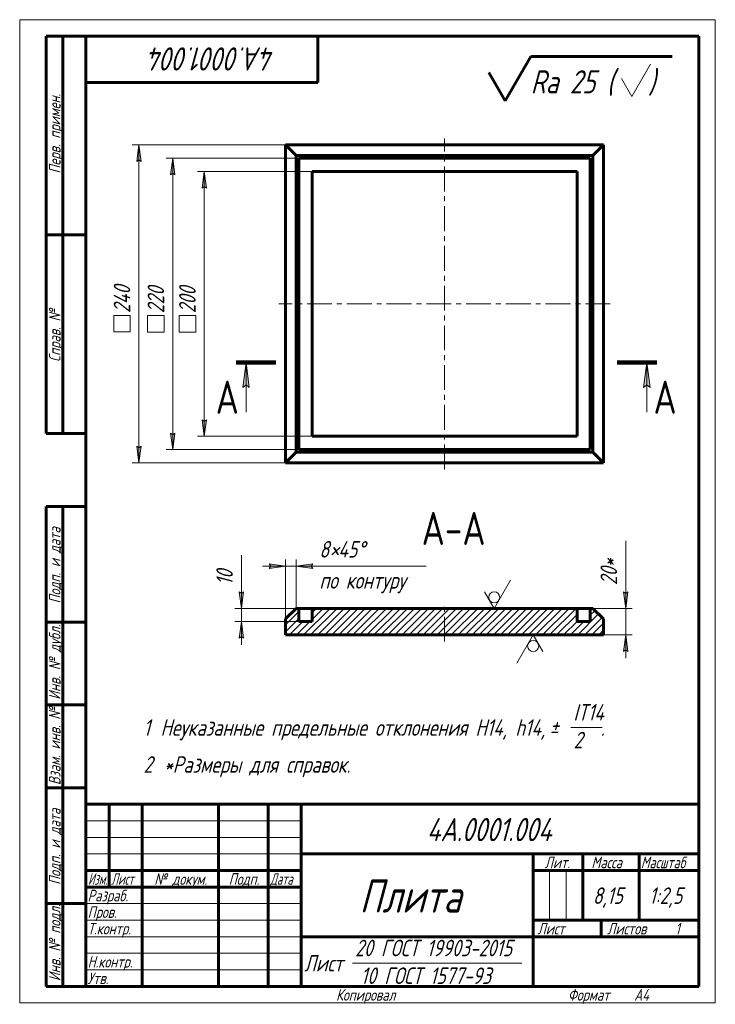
# Model space of a CAD drawing. Header units: millimetres. Extents: x 0 to 210, y 0 to 297.
import ezdxf

# ---------------------------------------------------------------- set-up
doc = ezdxf.new("R2010")
doc.units = ezdxf.units.MM
for name, pattern in [('K5LT_AXLED', [12, 7.5, -1.5, 1.5, -1.5]), ('K5LT_BASIC', [0]), ('K5LT_REINFORCED', [0]), ('K5LT_THIN', [0])]:
    doc.linetypes.add(name, pattern=pattern)
doc.layers.add('Системный слой', color=7, linetype='Continuous')
doc.layers.add('Системный слой (1)', color=7, linetype='Continuous', true_color=0x6c6c6c)
doc.styles.add('KDIMTEXTSTYLE', font='GOST_AU.SHX', dxfattribs={"width": 0.96, "oblique": 15, "height": 5})
doc.styles.add('KTEXTSTYLE', font='GOST_AU.SHX', dxfattribs={"width": 0.96, "height": 5})
doc.dimstyles.new('KDIMSTYLE (0.40)', dxfattribs={"dimtxt": 5, "dimasz": 1, "dimexe": 2, "dimexo": 0, "dimgap": 1, "dimtad": 1, "dimlfac": 2.5, "dimtxsty": 'KDIMTEXTSTYLE', "dimsah": 1, "dimcen": 0, "dimdle": 1, "dimadec": 0, "dimazin": 0, "dimtfac": 0.667, "dimtmove": 0, "dimatfit": 3, "dimfxl": 1, "dimtvp": 1, "dimtolj": 1, "dimtzin": 0, "dimarcsym": 0})

# ---------------------------------------------------------------- blocks, each defined once
blk = doc.blocks.new('D0')
at = {"layer": 'Системный слой (1)'}
for points in [[(36.64, 254.15), (35.98, 259.15), (35.32, 254.15), (35.98, 254.65)], [(35.98, 163.15), (36.64, 168.15), (35.98, 167.65), (35.32, 168.15)]]:
    blk.add_hatch(color=7, dxfattribs=at).paths.add_polyline_path(points)
at = {"layer": 'Системный слой (1)', "color": 7, "linetype": 'K5LT_THIN', "lineweight": 18}
for p, q in [((80.27, 259.15), (33.98, 259.15)), ((35.32, 254.15), (35.98, 259.15)), ((35.98, 259.15), (36.64, 254.15)), ((35.98, 254.65), (35.32, 254.15)), ((36.64, 254.15), (35.98, 254.65)), ((35.98, 163.15), (35.32, 168.15)), ((35.32, 168.15), (35.98, 167.65)), ((35.98, 167.65), (36.64, 168.15)), ((36.64, 168.15), (35.98, 163.15)), ((80.27, 163.15), (33.98, 163.15))]:
    blk.add_line(p, q, dxfattribs=at)
blk.add_wipeout([(34.98, 202.69), (27.6, 202.69), (27.6, 218.94), (34.98, 218.94)]).dxf.layer = 'Системный слой (1)'
for p, q in [((35.98, 259.15), (35.98, 163.15)), ((28.39, 202.69), (28.39, 207.69)), ((28.39, 207.69), (33.39, 207.69)), ((33.39, 207.69), (33.39, 202.69)), ((33.39, 202.69), (28.39, 202.69))]:
    blk.add_line(p, q, dxfattribs=at)
at = {"layer": 'Системный слой (1)', "color": 7, "insert": (28.39, 208.4), "char_height": 5, "attachment_point": 1, "rotation": 90, "style": 'KTEXTSTYLE'}
blk.add_mtext('\\H5.0;\\W1.000;\\Q15;\\Q15;\\W0.965;240', dxfattribs=at)
blk = doc.blocks.new('KDIMARROW_01')
at = {"layer": 'Системный слой'}
blk.add_hatch(color=0, dxfattribs=at).paths.add_polyline_path([(-5, -0.66), (0, 0), (-5, 0.66), (-4.5, 0)])
at = {"layer": 'Системный слой', "color": 0, "linetype": 'K5LT_THIN', "lineweight": 18}
for p, q in [((-4.5, 0), (-5, 0.66)), ((-5, 0.66), (0, 0)), ((0, 0), (-5, -0.66)), ((-5, -0.66), (-4.5, 0)), ((0, 0), (-1, 0))]:
    blk.add_line(p, q, dxfattribs=at)
blk = doc.blocks.new('D1')
at = {"layer": 'Системный слой (1)'}
for points in [[(56.38, 246.15), (55.72, 251.15), (55.06, 246.15), (55.72, 246.65)], [(55.72, 171.15), (56.38, 176.15), (55.72, 175.65), (55.06, 176.15)]]:
    blk.add_hatch(color=7, dxfattribs=at).paths.add_polyline_path(points)
at = {"layer": 'Системный слой (1)', "color": 7, "linetype": 'K5LT_THIN', "lineweight": 18}
for p, q in [((88.27, 251.15), (53.72, 251.15)), ((55.06, 246.15), (55.72, 251.15)), ((55.72, 251.15), (56.38, 246.15)), ((55.72, 246.65), (55.06, 246.15)), ((56.38, 246.15), (55.72, 246.65)), ((55.72, 171.15), (55.06, 176.15)), ((55.06, 176.15), (55.72, 175.65)), ((55.72, 175.65), (56.38, 176.15)), ((56.38, 176.15), (55.72, 171.15)), ((88.27, 171.15), (53.72, 171.15))]:
    blk.add_line(p, q, dxfattribs=at)
blk.add_wipeout([(54.72, 202.62), (47.34, 202.62), (47.34, 219), (54.72, 219)]).dxf.layer = 'Системный слой (1)'
for p, q in [((55.72, 251.15), (55.72, 171.15)), ((48.13, 202.62), (48.13, 207.62)), ((48.13, 207.62), (53.13, 207.62)), ((53.13, 207.62), (53.13, 202.62)), ((53.13, 202.62), (48.13, 202.62))]:
    blk.add_line(p, q, dxfattribs=at)
at = {"layer": 'Системный слой (1)', "color": 7, "insert": (48.13, 208.33), "char_height": 5, "attachment_point": 1, "rotation": 90, "style": 'KTEXTSTYLE'}
blk.add_mtext('\\H5.0;\\W1.000;\\Q15;\\Q15;\\W0.965;200', dxfattribs=at)
blk = doc.blocks.new('D2')
at = {"layer": 'Системный слой (1)'}
for points in [[(46.86, 250.15), (46.2, 255.15), (45.54, 250.15), (46.2, 250.65)], [(46.2, 167.15), (46.86, 172.15), (46.2, 171.65), (45.54, 172.15)]]:
    blk.add_hatch(color=7, dxfattribs=at).paths.add_polyline_path(points)
at = {"layer": 'Системный слой (1)', "color": 7, "linetype": 'K5LT_THIN', "lineweight": 18}
for p, q in [((84.27, 255.15), (44.2, 255.15)), ((45.54, 250.15), (46.2, 255.15)), ((46.2, 255.15), (46.86, 250.15)), ((46.2, 250.65), (45.54, 250.15)), ((46.86, 250.15), (46.2, 250.65)), ((46.2, 167.15), (45.54, 172.15)), ((45.54, 172.15), (46.2, 171.65)), ((46.2, 171.65), (46.86, 172.15)), ((46.86, 172.15), (46.2, 167.15)), ((84.27, 167.15), (44.2, 167.15))]:
    blk.add_line(p, q, dxfattribs=at)
blk.add_wipeout([(45.2, 202.62), (37.82, 202.62), (37.82, 219), (45.2, 219)]).dxf.layer = 'Системный слой (1)'
for p, q in [((46.2, 255.15), (46.2, 167.15)), ((38.62, 202.62), (38.62, 207.62)), ((38.62, 207.62), (43.62, 207.62)), ((43.62, 207.62), (43.62, 202.62)), ((43.62, 202.62), (38.62, 202.62))]:
    blk.add_line(p, q, dxfattribs=at)
at = {"layer": 'Системный слой (1)', "color": 7, "insert": (38.62, 208.33), "char_height": 5, "attachment_point": 1, "rotation": 90, "style": 'KTEXTSTYLE'}
blk.add_mtext('\\H5.0;\\W1.000;\\Q15;\\Q15;\\W0.965;220', dxfattribs=at)
blk = doc.blocks.new('U0')
at = {"layer": 'Системный слой (1)'}
for points in [[(69.3, 185.92), (68.32, 193.42), (67.33, 185.92), (68.32, 186.67)], [(190.33, 185.92), (189.34, 193.42), (188.35, 185.92), (189.34, 186.67)]]:
    blk.add_hatch(color=7, dxfattribs=at).paths.add_polyline_path(points)
at = {"layer": 'Системный слой (1)', "color": 134, "linetype": 'K5LT_REINFORCED', "lineweight": 100, "true_color": 0x009696}
for p, q in [((77.32, 193.42), (65.32, 193.42)), ((192.34, 193.42), (180.34, 193.42))]:
    blk.add_line(p, q, dxfattribs=at)
at = {"layer": 'Системный слой (1)', "color": 7, "linetype": 'K5LT_THIN', "lineweight": 18}
for p, q in [((67.33, 185.92), (68.32, 193.42)), ((68.32, 193.42), (69.3, 185.92)), ((68.32, 178.42), (68.32, 193.42)), ((188.35, 185.92), (189.34, 193.42)), ((189.34, 193.42), (190.33, 185.92)), ((189.34, 178.42), (189.34, 193.42)), ((68.32, 186.67), (67.33, 185.92)), ((69.3, 185.92), (68.32, 186.67)), ((189.34, 186.67), (188.35, 185.92)), ((190.33, 185.92), (189.34, 186.67))]:
    blk.add_line(p, q, dxfattribs=at)
at = {"layer": 'Системный слой (1)', "color": 7, "char_height": 10, "attachment_point": 1, "style": 'KTEXTSTYLE'}
for insert in [(59.17, 187.97), (191.34, 187.97)]:
    blk.add_mtext('\\H5.0;\\W1.000;\\Q15;\\Q0;\\W0.965;\\H10.00;{\\c16711680;А}', dxfattribs=dict(at, insert=insert))
blk = doc.blocks.new('U1')
at = {"layer": 'Системный слой (1)', "color": 150, "linetype": 'K5LT_BASIC', "lineweight": 60, "true_color": 0x0080ff}
for p, q in [((88.27, 119.17), (84.27, 119.17)), ((172.27, 119.17), (168.27, 119.17))]:
    blk.add_line(p, q, dxfattribs=at)
blk = doc.blocks.new('D3')
at = {"layer": 'Системный слой (1)'}
for points in [[(66.95, 119.17), (67.61, 124.17), (66.95, 123.67), (66.29, 124.17)], [(67.61, 110.17), (66.95, 115.17), (66.29, 110.17), (66.95, 110.67)]]:
    blk.add_hatch(color=7, dxfattribs=at).paths.add_polyline_path(points)
at = {"layer": 'Системный слой (1)', "color": 7, "linetype": 'K5LT_THIN', "lineweight": 18}
for p, q in [((66.95, 123.67), (66.29, 124.17)), ((66.29, 124.17), (66.95, 119.17)), ((66.95, 119.17), (67.61, 124.17)), ((67.61, 124.17), (66.95, 123.67)), ((66.95, 119.17), (66.95, 124.17)), ((88.27, 119.17), (64.95, 119.17)), ((66.95, 119.17), (66.95, 115.17)), ((84.27, 115.17), (64.95, 115.17)), ((66.95, 115.17), (66.29, 110.17)), ((67.61, 110.17), (66.95, 115.17)), ((66.95, 115.17), (66.95, 108.17)), ((66.29, 110.17), (66.95, 110.67)), ((66.95, 110.67), (67.61, 110.17))]:
    blk.add_line(p, q, dxfattribs=at)
blk.add_wipeout([(65.95, 126.17), (58.57, 126.17), (58.57, 133), (65.95, 133)]).dxf.layer = 'Системный слой (1)'
for p, q in [((66.95, 124.17), (66.95, 135.29)), ((66.95, 119.17), (66.95, 126.17))]:
    blk.add_line(p, q, dxfattribs=at)
at = {"layer": 'Системный слой (1)', "color": 7, "insert": (59.36, 126.17), "char_height": 5, "attachment_point": 1, "rotation": 90, "style": 'KTEXTSTYLE'}
blk.add_mtext('\\H5.0;\\W1.000;\\Q15;\\Q15;\\W0.965;10', dxfattribs=at)
blk = doc.blocks.new('D4')
at = {"layer": 'Системный слой (1)'}
for points in [[(80.27, 131.93), (75.27, 132.59), (75.77, 131.93), (75.27, 131.27)], [(87.97, 131.93), (88.47, 131.27), (83.47, 131.93), (88.47, 132.59)]]:
    blk.add_hatch(color=7, dxfattribs=at).paths.add_polyline_path(points)
at = {"layer": 'Системный слой (1)', "color": 7, "linetype": 'K5LT_THIN', "lineweight": 18}
for p, q in [((80.27, 115.97), (80.27, 133.93)), ((83.47, 119.17), (83.47, 133.93)), ((80.27, 131.93), (73.27, 131.93)), ((80.27, 131.93), (75.27, 132.59)), ((75.27, 132.59), (75.77, 131.93)), ((75.77, 131.93), (75.27, 131.27)), ((75.27, 131.27), (80.27, 131.93)), ((80.27, 131.93), (83.47, 131.93)), ((88.47, 132.59), (83.47, 131.93)), ((83.47, 131.93), (88.47, 131.27)), ((83.47, 131.93), (88.47, 131.93)), ((87.97, 131.93), (88.47, 132.59)), ((88.47, 131.27), (87.97, 131.93))]:
    blk.add_line(p, q, dxfattribs=at)
blk.add_wipeout([(90.46, 123.55), (90.46, 140.31), (119.52, 140.31), (119.52, 123.55)]).dxf.layer = 'Системный слой (1)'
for p, q in [((83.47, 131.93), (90.47, 131.93)), ((88.46, 131.93), (122.73, 131.93))]:
    blk.add_line(p, q, dxfattribs=at)
at = {"layer": 'Системный слой (1)', "color": 7, "char_height": 5, "attachment_point": 1, "style": 'KTEXTSTYLE'}
for s, insert in [('\\H5.0;\\W1.000;\\Q15;\\Q15;\\W0.965;8', (90.46, 139.52)), ('\\H5.0;\\W1.000;\\Q15;\\Q15;\\W0.965;×', (93.64, 139.52)), ('\\H5.0;\\W1.000;\\Q15;\\Q15;\\W0.965;45', (96.15, 139.52)), ('\\H5.0;\\W1.000;\\Q15;\\Q15;\\W0.965;°', (101.97, 139.52)), ('\\H5.0;\\W1.000;\\Q15;\\Q15;\\W0.965;по контуру', (90.46, 130.13))]:
    blk.add_mtext(s, dxfattribs=dict(at, insert=insert))
blk = doc.blocks.new('D5')
at = {"layer": 'Системный слой (1)'}
for points in [[(182.95, 119.17), (183.61, 124.17), (182.95, 123.67), (182.29, 124.17)], [(183.61, 106.17), (182.95, 111.17), (182.29, 106.17), (182.95, 106.67)]]:
    blk.add_hatch(color=7, dxfattribs=at).paths.add_polyline_path(points)
at = {"layer": 'Системный слой (1)', "color": 7, "linetype": 'K5LT_THIN', "lineweight": 18}
for p, q in [((182.95, 123.67), (182.29, 124.17)), ((182.29, 124.17), (182.95, 119.17)), ((182.95, 119.17), (183.61, 124.17)), ((183.61, 124.17), (182.95, 123.67)), ((182.95, 119.17), (182.95, 124.17)), ((168.27, 119.17), (184.95, 119.17)), ((182.95, 119.17), (182.95, 111.17)), ((176.27, 111.17), (184.95, 111.17)), ((182.95, 111.17), (182.29, 106.17)), ((183.61, 106.17), (182.95, 111.17)), ((182.95, 111.17), (182.95, 104.17)), ((182.29, 106.17), (182.95, 106.67)), ((182.95, 106.67), (183.61, 106.17))]:
    blk.add_line(p, q, dxfattribs=at)
blk.add_wipeout([(181.95, 126.21), (174.57, 126.21), (174.57, 137.11), (181.95, 137.11)]).dxf.layer = 'Системный слой (1)'
for p, q in [((182.95, 124.21), (182.95, 139.56)), ((182.95, 119.17), (182.95, 126.17))]:
    blk.add_line(p, q, dxfattribs=at)
at = {"layer": 'Системный слой (1)', "color": 7, "insert": (175.36, 126.21), "char_height": 5, "attachment_point": 1, "rotation": 90, "style": 'KTEXTSTYLE'}
blk.add_mtext('\\H5.0;\\W1.000;\\Q15;\\Q15;\\W0.965;20*', dxfattribs=at)
blk = doc.blocks.new('U2')
at = {"layer": 'Системный слой (1)', "color": 7, "linetype": 'K5LT_THIN', "lineweight": 18}
for p, q in [((143.26, 119.17), (148.17, 127.68)), ((140.37, 124.17), (143.26, 119.17))]:
    blk.add_line(p, q, dxfattribs=at)
blk.add_arc((143.26, 122.51), 1.67, 0, 360, dxfattribs=at)
blk = doc.blocks.new('U3')
at = {"layer": 'Системный слой (1)', "color": 7, "linetype": 'K5LT_THIN', "lineweight": 18}
for p, q in [((155.02, 111.17), (150.11, 102.67)), ((157.91, 106.17), (155.02, 111.17))]:
    blk.add_line(p, q, dxfattribs=at)
blk.add_arc((155.02, 107.84), 1.67, 0, 360, dxfattribs=at)
blk = doc.blocks.new('U4')
at = {"color": 7, "linetype": 'K5LT_THIN', "lineweight": 18}
for p, q in [((0, 0), (0, 297)), ((0, 297), (210, 297)), ((210, 297), (210, 0)), ((20, 55), (85, 55)), ((20, 50), (85, 50)), ((20, 45), (85, 45)), ((159.96, 25), (159.96, 40)), ((164.98, 25), (164.98, 40)), ((20, 30), (85, 30)), ((20, 25), (85, 25)), ((20, 20), (85, 20)), ((20, 15), (85, 15)), ((100.5, 12), (151.56, 12)), ((20, 10), (85, 10)), ((210, 0), (0, 0))]:
    blk.add_line(p, q, dxfattribs=at)
at = {"color": 150, "linetype": 'K5LT_BASIC', "lineweight": 60, "true_color": 0x0080ff}
for p, q in [((8, 172), (8, 292)), ((20, 292), (8, 292)), ((13, 172), (13, 292)), ((20, 5), (20, 292)), ((20, 292), (205, 292)), ((90, 292), (90, 278)), ((205, 292), (205, 5)), ((90, 278), (20, 278)), ((20, 232), (8, 232)), ((20, 172), (8, 172)), ((8, 5), (8, 150)), ((20, 150), (8, 150)), ((13, 5), (13, 150)), ((20, 115), (8, 115)), ((20, 90), (8, 90)), ((20, 65), (8, 65)), ((20, 60), (205, 60)), ((20, 5), (20, 60)), ((27, 35), (27, 60)), ((37, 5), (37, 60)), ((60, 5), (60, 60)), ((75, 5), (75, 60)), ((85, 5), (85, 60)), ((85, 45), (205, 45)), ((155, 5), (155, 45)), ((170, 25), (170, 45)), ((187, 25), (187, 45)), ((20, 40), (85, 40)), ((155, 40), (170, 40)), ((170, 40), (205, 40)), ((20, 35), (85, 35)), ((20, 30), (8, 30)), ((155, 25), (205, 25)), ((175.57, 20), (175.57, 25)), ((85, 20), (155, 20)), ((155, 20), (205, 20)), ((20, 5), (8, 5)), ((205, 5), (20, 5))]:
    blk.add_line(p, q, dxfattribs=at)
at = {"color": 7, "attachment_point": 1, "style": 'KTEXTSTYLE'}
for s, insert, char_height, rotation in [('\\H5.0;\\W1.000;\\Q15;\\Q15;\\W0.965;\\H7.00;4А.0001.004', (77.11, 281.64), 7, 180), ('\\H5.0;\\W1.000;\\Q15;\\Q15;\\W0.965;\\H3.50;Перв. примен.', (8.82, 250.52), 3.5, 90), ('\\H5.0;\\W1.000;\\Q15;\\Q15;\\W0.965;\\H3.50;Справ. №', (8.82, 193.63), 3.5, 90), ('\\H5.0;\\W1.000;\\Q15;\\Q15;\\W0.965;\\H3.50;Подп. и дата', (8.82, 120.66), 3.5, 90), ('\\H5.0;\\W1.000;\\Q15;\\Q15;\\W0.965;\\H3.50;Инв. № дубл.', (8.82, 91.57), 3.5, 90), ('\\H5.0;\\W1.000;\\Q15;\\Q15;\\W0.965;\\H3.50;Взам. инв. №', (8.82, 65.8), 3.5, 90), ('\\H5.0;\\W1.000;\\Q15;\\Q15;\\W0.965;\\H3.50;Подп. и дата', (8.82, 35.66), 3.5, 90), ('\\H5.0;\\W1.000;\\Q15;\\Q15;\\W0.965;\\H3.50;Инв. № подл.', (8.82, 6.57), 3.5, 90)]:
    blk.add_mtext(s, dxfattribs=dict(at, insert=insert, char_height=char_height, rotation=rotation))
for s, insert, char_height in [('\\H5.0;\\W1.000;\\Q15;\\Q15;\\W0.965;\\H7.00;4А.0001.004', (122.89, 55.86), 7), ('\\H5.0;\\W1.000;\\Q15;\\Q15;\\W0.965;\\H3.50;Лит.', (158.47, 44.18), 3.5), ('\\H5.0;\\W1.000;\\Q15;\\Q15;\\W0.965;\\H3.50;Масса', (172.58, 44.18), 3.5), ('\\H5.0;\\W1.000;\\Q15;\\Q15;\\W0.930;\\H3.50;Масштаб', (187.52, 44.18), 3.5), ('\\H5.0;\\W1.000;\\Q15;\\Q15;\\W0.784;\\H3.50;Изм.', (20.62, 39.18), 3.5), ('\\H5.0;\\W1.000;\\Q15;\\Q15;\\W0.799;\\H3.50;Лист', (27.61, 39.18), 3.5), ('\\H5.0;\\W1.000;\\Q15;\\Q15;\\W0.965;\\H3.50;№ докум.', (40.63, 39.18), 3.5), ('\\H5.0;\\W1.000;\\Q15;\\Q15;\\W0.965;\\H3.50;Подп.', (63.1, 39.18), 3.5), ('\\H5.0;\\W1.000;\\Q15;\\Q15;\\W0.799;\\H3.50;Дата', (75.61, 39.18), 3.5), ('\\H5.0;\\W1.000;\\Q15;\\Q15;\\W0.965;\\H10.00;Плита', (102.57, 37.29), 10), ('\\H5.0;\\W1.000;\\Q15;\\Q15;\\W0.965;\\H3.50;Разраб.', (20.5, 34.18), 3.5), ('\\H5.0;\\W1.000;\\Q15;\\Q15;\\W0.965;8,15', (173.03, 34.9), 5), ('\\H5.0;\\W1.000;\\Q15;\\Q15;\\W0.965;{\\c16711680;1:2,5}', (190, 34.9), 5), ('\\H5.0;\\W1.000;\\Q15;\\Q15;\\W0.965;\\H3.50;Пров.', (20.5, 29.18), 3.5), ('\\H5.0;\\W1.000;\\Q15;\\Q15;\\W0.965;\\H3.50;Т.контр.', (20.5, 24.18), 3.5), ('\\H5.0;\\W1.000;\\Q15;\\Q15;\\W0.965;\\H3.50;Лист', (156.32, 24.18), 3.5), ('\\H5.0;\\W1.000;\\Q15;\\Q15;\\W0.965;\\H3.50;Листов', (177.36, 24.18), 3.5), ('\\H5.0;\\W1.000;\\Q15;\\Q15;\\W0.965;\\H3.50;1', (197.91, 24.18), 3.5), ('\\H5.0;\\W1.000;\\Q15;\\Q15;\\W0.965;20 ГОСТ 19903-2015', (101.26, 19.09), 5), ('\\H5.0;\\W1.000;\\Q15;\\Q15;\\W0.965;\\H3.50;Н.контр.', (20.5, 14.18), 3.5), ('\\H5.0;\\W1.000;\\Q15;\\Q15;\\W0.965;Лист', (85.86, 14.5), 5), ('\\H5.0;\\W1.000;\\Q15;\\Q15;\\W0.965;\\H3.50;Утв.', (20.5, 9.18), 3.5), ('\\H5.0;\\W1.000;\\Q15;\\Q15;\\W0.965;10 ГОСТ 1577-93', (102.97, 10.71), 5), ('\\H5.0;\\W1.000;\\Q15;\\Q15;\\W0.965;\\H3.50;Копировал', (95.5, 4.18), 3.5), ('\\H5.0;\\W1.000;\\Q15;\\Q15;\\W0.965;\\H3.50;Формат', (165.5, 4.18), 3.5), ('\\H5.0;\\W1.000;\\Q15;\\Q15;\\W0.965;\\H3.50;A4', (185.5, 4.18), 3.5)]:
    blk.add_mtext(s, dxfattribs=dict(at, insert=insert, char_height=char_height))
blk = doc.blocks.new('U5')
at = {"color": 7, "linetype": 'K5LT_THIN', "lineweight": 18}
blk.add_line((166.41, 83.19), (175.81, 83.19), dxfattribs=at)
at = {"color": 7, "char_height": 5, "attachment_point": 1, "style": 'KTEXTSTYLE'}
for s, insert in [('\\H5.0;\\W1.000;\\Q15;\\Q15;\\W0.965;IT14', (167.17, 90.28)), ('\\H5.0;\\W1.000;\\Q15;\\Q15;\\W0.965;1', (37.38, 85.69)), ('\\H5.0;\\W1.000;\\Q15;\\Q15;\\W0.965;Неуказанные предельные отклонения H14, h14, ', (42.5, 85.69)), ('\\H5.0;\\W1.000;\\Q15;\\Q15;\\W0.965;±', (159.98, 85.69)), ('\\H5.0;\\W1.000;\\Q15;\\Q15;\\W0.965; ', (162.89, 85.69)), ('\\H5.0;\\W1.000;\\Q15;\\Q15;\\W0.965;2', (167.23, 81.9)), ('\\H5.0;\\W1.000;\\Q15;\\Q15;\\W0.965;.', (175.4, 85.69)), ('\\H5.0;\\W1.000;\\Q15;\\Q15;\\W0.965;2', (37.38, 74.52)), ('\\H5.0;\\W1.000;\\Q15;\\Q15;\\W0.965;*Размеры для справок.', (43.56, 74.52))]:
    blk.add_mtext(s, dxfattribs=dict(at, insert=insert))
blk = doc.blocks.new('U6')
at = {"color": 150, "linetype": 'K5LT_BASIC', "lineweight": 60, "true_color": 0x0080ff}
for p, q in [((146.55, 272.51), (154.28, 285.91)), ((154.28, 285.91), (197, 285.91)), ((141.64, 281.01), (146.55, 272.51))]:
    blk.add_line(p, q, dxfattribs=at)
at = {"color": 7, "linetype": 'K5LT_THIN', "lineweight": 18}
for p, q in [((184.77, 273.77), (190.45, 283.57)), ((181.67, 279.21), (184.77, 273.77))]:
    blk.add_line(p, q, dxfattribs=at)
at = {"color": 7, "char_height": 7, "attachment_point": 1, "style": 'KTEXTSTYLE'}
for s, insert in [('\\H5.0;\\W1.000;\\Q15;\\Q15;\\W0.965;\\H7.00;Ra 25 (', (154.28, 281.73)), ('\\H5.0;\\W1.000;\\Q15;\\Q15;\\W0.965;\\H7.00;)', (189.75, 281.73))]:
    blk.add_mtext(s, dxfattribs=dict(at, insert=insert))

msp = doc.modelspace()

# ---------------------------------------------------------------- linework, layer by layer
at = {"layer": 'Системный слой (1)', "color": 150, "linetype": 'K5LT_BASIC', "lineweight": 60, "true_color": 0x0080ff}
for p, q in [((80.2713, 259.1497), (176.2713, 259.1497)), ((80.2713, 163.1497), (80.2713, 259.1497)), ((80.2713, 259.1497), (83.4713, 255.9497)), ((176.2713, 259.1497), (173.0713, 255.9497)), ((176.2713, 259.1497), (176.2713, 163.1497)), ((173.0713, 255.9497), (83.4713, 255.9497)), ((83.4713, 255.9497), (83.4713, 166.3497)), ((173.0713, 166.3497), (173.0713, 255.9497)), ((84.2713, 255.1497), (84.2713, 167.1497)), ((172.2713, 255.1497), (84.2713, 255.1497)), ((172.2713, 167.1497), (172.2713, 255.1497)), ((88.2713, 251.1497), (88.2713, 171.1497)), ((168.2713, 251.1497), (88.2713, 251.1497)), ((168.2713, 171.1497), (168.2713, 251.1497)), ((88.2713, 171.1497), (168.2713, 171.1497)), ((84.2713, 167.1497), (172.2713, 167.1497)), ((83.4713, 166.3497), (80.2713, 163.1497)), ((83.4713, 166.3497), (173.0713, 166.3497)), ((173.0713, 166.3497), (176.2713, 163.1497)), ((176.2713, 163.1497), (80.2713, 163.1497)), ((80.2713, 115.9739), (83.4713, 119.1739)), ((83.4713, 119.1739), (84.2713, 119.1739)), ((84.2713, 119.1739), (84.2713, 115.1739)), ((88.2713, 119.1739), (168.2713, 119.1739)), ((88.2713, 119.1739), (88.2713, 115.1739)), ((168.2713, 115.1739), (168.2713, 119.1739)), ((172.2713, 115.1739), (172.2713, 119.1739)), ((172.2713, 119.1739), (173.0713, 119.1739)), ((176.2713, 115.9739), (173.0713, 119.1739)), ((80.2713, 111.1739), (80.2713, 115.9739)), ((88.2713, 115.1739), (84.2713, 115.1739)), ((172.2713, 115.1739), (168.2713, 115.1739)), ((176.2713, 111.1739), (176.2713, 115.9739)), ((80.2713, 111.1739), (176.2713, 111.1739))]:
    msp.add_line(p, q, dxfattribs=at)
at = {"layer": 'Системный слой (1)', "color": 30, "linetype": 'K5LT_AXLED', "lineweight": 18, "true_color": 0xff8000}
msp.add_line((128.2713, 161.1497), (128.2713, 261.1497), dxfattribs=at)

# ---------------------------------------------------------------- block references
for name in ['U6', 'U5']:
    msp.add_blockref(name, (0, 0))
at = {"layer": 'Системный слой (1)'}
for name in ['U2', 'U1', 'U3']:
    msp.add_blockref(name, (0, 0), dxfattribs=at)

# ---------------------------------------------------------------- texts
at = {"layer": 'Системный слой (1)', "color": 7, "insert": (121.3494, 148.3489), "char_height": 10, "attachment_point": 1, "style": 'KTEXTSTYLE'}
msp.add_mtext('\\H5.0;\\W1.000;\\Q15;\\Q0;\\W0.965;\\H10.00;{\\c16711680;А-А}', dxfattribs=at)

# ---------------------------------------------------------------- next in the draw order: dimensions: what is measured, and where the dimension line sits
at = {"layer": 'Системный слой (1)', "color": 7}
for base, p1, p2, override, picture, middle in [((35.9817, 259.1497), (80.2713, 163.1497), (80.2713, 259.1497), {"dimexo": 0, "dimpost": '\\H5.0;\\W0.965;\\Q15;{\\fSymbol Type A|i0|c204|p18;т}<>', "dimblk1": 'KDIMARROW_01', "dimblk2": 'KDIMARROW_01', "dimse1": 0, "dimse2": 0, "dimclrt": 7, "dimtol": 1, "dimtp": 0, "dimtm": 0, "dimtdec": 5, "dimtolj": 1}, 'D0', (35.9817, 211.1497)), ((182.951, 119.1739), (176.2713, 111.1739), (168.2713, 119.1739), {"dimexo": 0, "dimtoh": 1, "dimpost": '\\H5.0;\\W0.965;\\Q15;<>\\H5.0;\\W0.965;\\Q15;\\Q15;*', "dimblk1": 'KDIMARROW_01', "dimblk2": 'KDIMARROW_01', "dimse1": 0, "dimse2": 0, "dimclrt": 7, "dimtol": 1, "dimtp": 0, "dimtm": 0, "dimtdec": 5, "dimtmove": 1, "dimtolj": 1}, 'D5', (182.951, 131.8864)), ((66.948, 119.1739), (84.2713, 115.1739), (88.2713, 119.1739), {"dimexo": 0, "dimtoh": 1, "dimpost": '\\H5.0;\\W0.965;\\Q15;<>', "dimblk1": 'KDIMARROW_01', "dimblk2": 'KDIMARROW_01', "dimse1": 0, "dimse2": 0, "dimclrt": 7, "dimtol": 1, "dimtp": 0, "dimtm": 0, "dimtdec": 5, "dimtmove": 1, "dimtolj": 1}, 'D3', (66.948, 129.7297))]:
    dim = msp.add_linear_dim(base=base, p1=p1, p2=p2, angle=90, dimstyle='KDIMSTYLE (0.40)', override=override, dxfattribs=at)
    dim.commit()
    dim.dimension.update_dxf_attribs({"geometry": picture, "text_midpoint": middle, "dimtype": 160})

# ---------------------------------------------------------------- next in the draw order: dimensions: what is measured, and where the dimension line sits
dim = msp.add_linear_dim(base=(55.7188, 251.1497), p1=(88.2713, 171.1497), p2=(88.2713, 251.1497), angle=90, dimstyle='KDIMSTYLE (0.40)', override={"dimexo": 0, "dimpost": '\\H5.0;\\W0.965;\\Q15;{\\fSymbol Type A|i0|c204|p18;т}<>', "dimblk1": 'KDIMARROW_01', "dimblk2": 'KDIMARROW_01', "dimse1": 0, "dimse2": 0, "dimclrt": 7, "dimtol": 1, "dimtp": 0, "dimtm": 0, "dimtdec": 5, "dimtolj": 1}, dxfattribs=at)
dim.commit()
dim.dimension.update_dxf_attribs({"geometry": 'D1', "text_midpoint": (55.7188, 211.1497), "dimtype": 160})
dim = msp.add_linear_dim(base=(80.2713, 131.9292), p1=(83.4713, 119.1739), p2=(80.2713, 115.9739), dimstyle='KDIMSTYLE (0.40)', override={"dimexo": 0, "dimtoh": 1, "dimpost": '\\H5.0;\\W0.965;\\Q15;<>\\H5.0;\\W0.965;\\Q15;\\Q15;\\Q15;×\\Q15;°\\X\\H5.0;\\W0.965;\\Q15;\\Q15;по контуру', "dimblk1": 'KDIMARROW_01', "dimblk2": 'KDIMARROW_01', "dimse1": 0, "dimse2": 0, "dimclrt": 7, "dimtol": 1, "dimtp": 0, "dimtm": 0, "dimtdec": 5, "dimtmove": 1, "dimtolj": 1}, dxfattribs=at)
dim.commit()
dim.dimension.update_dxf_attribs({"geometry": 'D4', "text_midpoint": (105.5946, 131.9292)})

# ---------------------------------------------------------------- next in the draw order: hatches: boundary and pattern name
at = {"layer": 'Системный слой (1)'}
h = msp.add_hatch(dxfattribs=at)
h.set_pattern_fill('', angle=45, style=0, pattern_type=0)
h.set_pattern_definition([(45, (0, 0), (-1.06066, 1.06066), [])])
h.paths.add_polyline_path([(80.2713, 115.9739), (80.2713, 111.1739), (176.2713, 111.1739), (176.2713, 115.9739), (173.0713, 119.1739), (172.2713, 119.1739), (172.2713, 115.1739), (168.2713, 115.1739), (168.2713, 119.1739), (88.2713, 119.1739), (88.2713, 115.1739), (84.2713, 115.1739), (84.2713, 119.1739), (83.4713, 119.1739)])

# ---------------------------------------------------------------- next in the draw order: linework, layer by layer
at = {"layer": 'Системный слой (1)', "color": 30, "linetype": 'K5LT_AXLED', "lineweight": 18, "true_color": 0xff8000}
msp.add_line((128.2713, 109.1739), (128.2713, 121.1739), dxfattribs=at)

# ---------------------------------------------------------------- next in the draw order: dimensions: what is measured, and where the dimension line sits
at = {"layer": 'Системный слой (1)', "color": 7}
dim = msp.add_linear_dim(base=(46.2027, 255.1497), p1=(84.2713, 167.1497), p2=(84.2713, 255.1497), angle=90, dimstyle='KDIMSTYLE (0.40)', override={"dimexo": 0, "dimpost": '\\H5.0;\\W0.965;\\Q15;{\\fSymbol Type A|i0|c204|p18;т}<>', "dimblk1": 'KDIMARROW_01', "dimblk2": 'KDIMARROW_01', "dimse1": 0, "dimse2": 0, "dimclrt": 7, "dimtol": 1, "dimtp": 0, "dimtm": 0, "dimtdec": 5, "dimtolj": 1}, dxfattribs=at)
dim.commit()
dim.dimension.update_dxf_attribs({"geometry": 'D2', "text_midpoint": (46.2027, 211.1497), "dimtype": 160})

# ---------------------------------------------------------------- next in the draw order: linework, layer by layer
at = {"layer": 'Системный слой (1)', "color": 30, "linetype": 'K5LT_AXLED', "lineweight": 18, "true_color": 0xff8000}
msp.add_line((178.2713, 211.1497), (78.2713, 211.1497), dxfattribs=at)

# ---------------------------------------------------------------- next in the draw order: block references
msp.add_blockref('U4', (0, 0))
at = {"layer": 'Системный слой (1)'}
msp.add_blockref('U0', (0, 0), dxfattribs=at)

doc.saveas('drawing.dxf')
